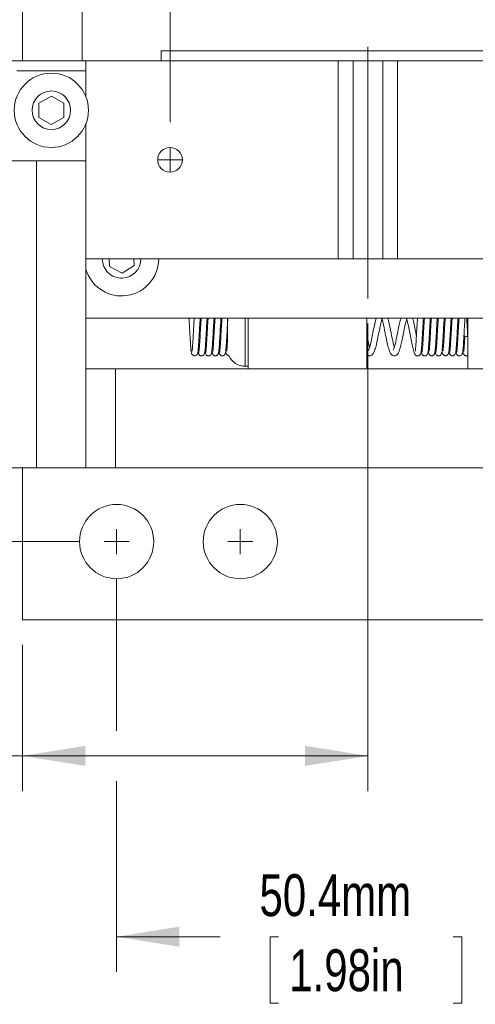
# Model space of a CAD drawing. Header units: millimetres. Extents: x 3 to 556, y 2 to 429.
# Tile 21 of 57: x 124 to 171, y 251 to 350. Entities that reach past the tile are written whole.
import ezdxf

# ---------------------------------------------------------------- set-up
doc = ezdxf.new("R2010")
doc.units = ezdxf.units.MM
doc.header["$LTSCALE"] = 2
doc.linetypes.add('CENTERX2', pattern=[20.32, 12.7, -2.54, 2.54, -2.54])
doc.styles.add('SLDTEXTSTYLE0', font='TXT', dxfattribs={"width": 0.75})
doc.dimstyles.new('SLDDIMSTYLE0', dxfattribs={"dimtxt": 4.233333, "dimasz": 6.35, "dimexe": 0, "dimexo": 0.0625, "dimgap": 1.058333, "dimtad": 0, "dimtih": 1, "dimtoh": 1, "dimdec": 1, "dimrnd": 1e-09, "dimzin": 4, "dimdsep": 46, "dimtxsty": 'SLDTEXTSTYLE0', "dimsah": 1, "dimcen": 0.09, "dimadec": 0, "dimazin": 1, "dimtfac": 1, "dimtdec": 1, "dimtofl": 0, "dimtmove": 0, "dimatfit": 3, "dimfxl": 1, "dimfrac": 2, "dimtolj": 1, "dimtzin": 12, "dimarcsym": 0})
doc.dimstyles.new('SLDDIMSTYLE2', dxfattribs={"dimtxt": 4.233333, "dimasz": 6.35, "dimexe": 0, "dimexo": 0.0625, "dimgap": 1.058333, "dimtad": 0, "dimtih": 1, "dimtoh": 1, "dimdec": 1, "dimrnd": 1e-09, "dimzin": 12, "dimdsep": 46, "dimtxsty": 'SLDTEXTSTYLE0', "dimsah": 1, "dimcen": 0.09, "dimadec": 0, "dimazin": 3, "dimtfac": 1, "dimtdec": 1, "dimtofl": 0, "dimtmove": 0, "dimatfit": 3, "dimfxl": 1, "dimfrac": 2, "dimtolj": 1, "dimtzin": 12, "dimarcsym": 0})
doc.dimstyles.new('SLDDIMSTYLE5', dxfattribs={"dimtxt": 4.233333, "dimasz": 6.35, "dimexe": 0, "dimexo": 0.0625, "dimgap": 1.058333, "dimtad": 0, "dimtih": 1, "dimtoh": 1, "dimdec": 1, "dimrnd": 1e-09, "dimzin": 4, "dimdsep": 46, "dimtxsty": 'SLDTEXTSTYLE0', "dimsah": 1, "dimcen": 0.09, "dimadec": 0, "dimazin": 1, "dimtfac": 1, "dimtdec": 1, "dimtmove": 0, "dimatfit": 0, "dimfxl": 1, "dimfrac": 2, "dimtolj": 1, "dimtzin": 12, "dimarcsym": 0})

# ---------------------------------------------------------------- blocks, each defined once
blk = doc.blocks.new('_D_4')
at = {"color": 7, "linetype": 'Continuous', "lineweight": 0}
for p, q in [((100.416, 383.073), (100.416, 416.089)), ((270.343, 383.073), (270.343, 416.089)), ((100.416, 412.533), (164.275, 412.533)), ((168.631, 412.533), (167.773, 412.533)), ((167.773, 412.533), (167.773, 405.807)), ((186.292, 412.533), (187.15, 412.533)), ((187.15, 412.533), (187.15, 405.807)), ((270.343, 412.533), (206.484, 412.533)), ((167.773, 405.807), (168.631, 405.807)), ((187.15, 405.807), (186.292, 405.807)), ((100.416, 375.573), (100.416, 377.993)), ((270.343, 348.523), (270.343, 377.993)), ((100.416, 313.423), (100.416, 370.493)), ((270.343, 328.523), (270.343, 343.443)), ((270.343, 313.523), (270.343, 323.443))]:
    blk.add_line(p, q, dxfattribs=at)
for points in [[(100.416, 412.533), (106.766, 411.517), (106.766, 413.549)], [(270.343, 412.533), (263.993, 413.549), (263.993, 411.517)]]:
    blk.add_solid(points, dxfattribs=at)
at = {"color": 7, "linetype": 'Continuous', "lineweight": 0, "char_height": 4.2333, "attachment_point": 1, "style": 'SLDTEXTSTYLE0'}
for s, insert in [('169.9mm', (165.134, 418.849)), ('NOM', (191.377, 418.849)), ('6.69in', (169.704, 411.264))]:
    blk.add_mtext(s, dxfattribs=dict(at, insert=insert))
blk = doc.blocks.new('_D_6')
at = {"color": 7, "linetype": 'Continuous', "lineweight": 0}
for p, q in [((134.292, 293.623), (134.292, 278.335)), ((184.692, 293.623), (184.692, 253.977)), ((134.292, 273.255), (134.292, 253.977)), ((134.292, 257.533), (144.749, 257.533)), ((150.662, 257.533), (149.803, 257.533)), ((149.803, 257.533), (149.803, 250.807)), ((168.322, 257.533), (169.18, 257.533)), ((169.18, 257.533), (169.18, 250.807)), ((184.692, 257.533), (174.234, 257.533)), ((149.803, 250.807), (150.662, 250.807)), ((169.18, 250.807), (168.322, 250.807))]:
    blk.add_line(p, q, dxfattribs=at)
for points in [[(134.292, 257.533), (140.642, 256.517), (140.642, 258.549)], [(184.692, 257.533), (178.342, 258.549), (178.342, 256.517)]]:
    blk.add_solid(points, dxfattribs=at)
at = {"color": 7, "linetype": 'Continuous', "lineweight": 0, "char_height": 4.2333, "attachment_point": 1, "style": 'SLDTEXTSTYLE0'}
for s, insert in [('50.4mm', (148.728, 263.849)), ('1.98in', (151.735, 256.264))]:
    blk.add_mtext(s, dxfattribs=dict(at, insert=insert))
blk = doc.blocks.new('_D_7')
at = {"color": 7, "linetype": 'Continuous', "lineweight": 0}
for p, q in [((130.482, 373.033), (56.912, 373.033)), ((60.468, 373.033), (60.468, 342.818)), ((51.637, 335.233), (50.779, 335.233)), ((50.779, 335.233), (50.779, 328.507)), ((69.298, 335.233), (70.156, 335.233)), ((70.156, 335.233), (70.156, 328.507)), ((50.779, 328.507), (51.637, 328.507)), ((70.156, 328.507), (69.298, 328.507)), ((60.468, 297.433), (60.468, 327.649)), ((130.482, 297.433), (56.912, 297.433))]:
    blk.add_line(p, q, dxfattribs=at)
for points in [[(60.468, 373.033), (59.452, 366.683), (61.484, 366.683)], [(60.468, 297.433), (61.484, 303.783), (59.452, 303.783)]]:
    blk.add_solid(points, dxfattribs=at)
at = {"color": 7, "linetype": 'Continuous', "lineweight": 0, "char_height": 4.2333, "attachment_point": 1, "style": 'SLDTEXTSTYLE0'}
for s, insert in [('75.6mm', (49.704, 341.549)), ('2.98in', (52.71, 333.964))]:
    blk.add_mtext(s, dxfattribs=dict(at, insert=insert))
blk = doc.blocks.new('_D_8')
at = {"color": 7, "linetype": 'Continuous', "lineweight": 0}
for p, q in [((139.692, 339.793), (139.692, 397.328)), ((179.692, 339.793), (179.692, 397.328)), ((139.692, 393.772), (126.992, 393.772)), ((150.862, 393.772), (150.003, 393.772)), ((150.003, 393.772), (150.003, 387.045)), ((168.522, 393.772), (169.38, 393.772)), ((169.38, 393.772), (169.38, 387.045)), ((179.692, 393.772), (192.392, 393.772)), ((150.003, 387.045), (150.862, 387.045)), ((169.38, 387.045), (168.522, 387.045))]:
    blk.add_line(p, q, dxfattribs=at)
for points in [[(139.692, 393.772), (133.342, 394.788), (133.342, 392.756)], [(179.692, 393.772), (186.042, 392.756), (186.042, 394.788)]]:
    blk.add_solid(points, dxfattribs=at)
at = {"color": 7, "linetype": 'Continuous', "lineweight": 0, "char_height": 4.2333, "attachment_point": 1, "style": 'SLDTEXTSTYLE0'}
for s, insert in [('40.0mm', (148.928, 400.087)), ('1.57in', (151.935, 392.502))]:
    blk.add_mtext(s, dxfattribs=dict(at, insert=insert))
blk = doc.blocks.new('_D_10')
at = {"color": 7, "linetype": 'Continuous', "lineweight": 0}
for p, q in [((122.252, 380.533), (31.34, 380.533)), ((34.896, 380.533), (34.896, 342.618)), ((26.066, 335.033), (25.207, 335.033)), ((25.207, 335.033), (25.207, 328.307)), ((43.726, 335.033), (44.585, 335.033)), ((44.585, 335.033), (44.585, 328.307)), ((25.207, 328.307), (26.066, 328.307)), ((44.585, 328.307), (43.726, 328.307)), ((34.896, 289.533), (34.896, 327.449)), ((122.252, 289.533), (31.34, 289.533))]:
    blk.add_line(p, q, dxfattribs=at)
for points in [[(34.896, 380.533), (33.88, 374.183), (35.912, 374.183)], [(34.896, 289.533), (35.912, 295.883), (33.88, 295.883)]]:
    blk.add_solid(points, dxfattribs=at)
at = {"color": 7, "linetype": 'Continuous', "lineweight": 0, "char_height": 4.2333, "attachment_point": 1, "style": 'SLDTEXTSTYLE0'}
for s, insert in [('91.0mm', (24.132, 341.349)), ('3.58in', (27.139, 333.764))]:
    blk.add_mtext(s, dxfattribs=dict(at, insert=insert))
blk = doc.blocks.new('_D_13')
at = {"color": 7, "linetype": 'Continuous', "lineweight": 0}
for p, q in [((159.692, 319.443), (159.692, 272.239)), ((124.792, 286.993), (124.792, 272.239)), ((79.808, 275.795), (78.949, 275.795)), ((78.949, 275.795), (78.949, 269.069)), ((97.468, 275.795), (98.327, 275.795)), ((98.327, 275.795), (98.327, 269.069)), ((124.792, 275.795), (116.096, 275.795)), ((159.692, 275.795), (124.792, 275.795)), ((78.949, 269.069), (79.808, 269.069)), ((98.327, 269.069), (97.468, 269.069))]:
    blk.add_line(p, q, dxfattribs=at)
for points in [[(124.792, 275.795), (131.142, 274.779), (131.142, 276.811)], [(159.692, 275.795), (153.342, 276.811), (153.342, 274.779)]]:
    blk.add_solid(points, dxfattribs=at)
at = {"color": 7, "linetype": 'Continuous', "lineweight": 0, "char_height": 4.2333, "attachment_point": 1, "style": 'SLDTEXTSTYLE0'}
for s, insert in [('34.9mm', (77.874, 282.111)), ('NOM', (100.989, 282.111)), ('1.37in', (80.881, 274.526))]:
    blk.add_mtext(s, dxfattribs=dict(at, insert=insert))
blk = doc.blocks.new('SW_CENTERMARKSYMBOL_3')
at = {"color": 0, "linetype": 'Continuous', "lineweight": 0}
for q in [(0, 1.27), (-1.27, 0), (0, -1.27), (1.27, 0)]:
    blk.add_line((0, 0), q, dxfattribs=at)
blk = doc.blocks.new('SW_CENTERMARKSYMBOL_4')
at = {"color": 0, "linetype": 'Continuous', "lineweight": 0}
for q in [(0, 1.27), (-1.27, 0), (0, -1.27), (1.27, 0)]:
    blk.add_line((0, 0), q, dxfattribs=at)
blk = doc.blocks.new('SW_CENTERMARKSYMBOL_9')
at = {"color": 0, "linetype": 'Continuous', "lineweight": 0}
for q in [(0, 1.27), (-1.27, 0), (0, -1.27), (1.27, 0)]:
    blk.add_line((0, 0), q, dxfattribs=at)

msp = doc.modelspace()

# ---------------------------------------------------------------- linework, layer by layer
at = {"color": 7, "linetype": 'Continuous', "lineweight": 0}
for p, q in [((124.7917968, 345.9833586), (124.7917968, 380.5333585)), ((130.791794, 345.9833586), (130.791794, 352.9833616)), ((138.7917953, 345.9833586), (138.7917953, 346.9833606)), ((138.7917953, 346.9833606), (222.791797, 346.9833606)), ((131.1918008, 345.9833586), (104.6917993, 345.9833586)), ((131.1918008, 345.9833586), (131.1918008, 344.9833603)), ((131.1918008, 345.9833586), (156.6917966, 345.9833586)), ((156.6917966, 345.9833586), (156.6917966, 325.983359)), ((158.1917959, 345.9833586), (156.6917966, 345.9833586)), ((158.1917959, 345.9833586), (158.1917959, 325.983359)), ((158.1917959, 345.9833586), (161.1917983, 345.9833586)), ((161.1917983, 325.983359), (161.1917983, 345.9833586)), ((162.6917976, 345.9833586), (161.1917983, 345.9833586)), ((162.6917976, 325.983359), (162.6917976, 345.9833586)), ((162.6917976, 345.9833586), (188.1917971, 345.9833586)), ((124.1917941, 344.9833603), (131.1918008, 344.9833603)), ((131.1918008, 344.9833603), (131.1918008, 342.3296534)), ((126.4421078, 341.7055854), (127.6924196, 342.4267345)), ((127.6924196, 342.4267345), (128.9421054, 341.7045125)), ((126.4414894, 340.2622067), (126.4421078, 341.7055854)), ((128.9421054, 341.7045125), (128.941487, 340.2611376)), ((127.6911753, 339.5399847), (126.4414894, 340.2622067)), ((128.941487, 340.2611376), (127.6911753, 339.5399847)), ((131.1918008, 339.6370695), (131.1918008, 335.883359)), ((104.6917993, 335.883359), (126.1917981, 335.883359)), ((126.1917981, 304.8833604), (126.1917981, 335.883359)), ((126.1917981, 335.883359), (131.1918008, 335.883359)), ((131.1918008, 335.883359), (131.1918008, 304.8833604)), ((131.1918008, 325.983359), (156.6917966, 325.983359)), ((133.5709128, 325.2134458), (133.5408422, 325.983359)), ((134.8481211, 324.5410831), (133.5709128, 325.2134458)), ((136.0690105, 325.311), (134.8481211, 324.5410831)), ((136.0427472, 325.983359), (136.0690105, 325.311)), ((156.6917966, 325.983359), (158.1917959, 325.983359)), ((158.1917959, 325.983359), (161.1917983, 325.983359)), ((161.1917983, 325.983359), (162.6917976, 325.983359)), ((162.6917976, 325.983359), (188.1917971, 325.983359)), ((131.1918008, 319.9833599), (188.1917971, 319.9833599)), ((141.6028845, 319.9833599), (141.6090685, 319.8782881)), ((145.491797, 317.5698356), (145.491797, 319.9833599)), ((147.5917953, 314.8833611), (147.5917953, 319.9833599)), ((159.5917973, 314.8833611), (159.5917973, 319.9833599)), ((169.7917986, 319.9833599), (169.7917986, 314.8833611)), ((143.2211059, 316.6950927), (143.2425114, 316.5287622)), ((165.0790828, 316.7102863), (165.1177625, 316.4811847)), ((167.9822351, 316.6803089), (167.9880056, 316.6794092)), ((168.5815821, 316.6954783), (168.6177622, 316.4811847)), ((134.1917994, 314.8833611), (131.1918008, 314.8833611)), ((134.1917994, 304.8833604), (134.1917994, 314.8833611)), ((185.1917985, 314.8833611), (134.1917994, 314.8833611)), ((147.2917977, 315.1333597), (147.5917953, 315.1333597)), ((119.0339359, 304.8833604), (126.1917981, 304.8833604)), ((124.7917968, 289.5333604), (124.7917968, 304.8833604)), ((131.1918008, 304.8833604), (126.1917981, 304.8833604)), ((134.1917994, 304.8833604), (131.1918008, 304.8833604)), ((185.1917985, 304.8833604), (134.1917994, 304.8833604)), ((214.7917971, 289.5333604), (124.7917968, 289.5333604))]:
    msp.add_line(p, q, dxfattribs=at)
at = {"color": 7, "linetype": 'CENTERX2', "lineweight": 0}
msp.add_line((159.6917972, 321.9833604), (159.6917972, 349.9833604), dxfattribs=at)
at = {"color": 8, "linetype": 'Continuous', "lineweight": 0}
msp.add_line((147.2917977, 319.9833599), (147.2917977, 315.1333597), dxfattribs=at)
at = {"color": 7, "linetype": 'Continuous', "lineweight": 0}
for centre, radius in [((127.6917972, 340.9833604), 3.75), ((127.6917972, 340.9833604), 1.95), ((139.6917972, 335.9833604), 1.25), ((134.2917972, 297.4333604), 3.75), ((146.7917972, 297.4333604), 3.75)]:
    msp.add_circle(centre, radius, dxfattribs=at)
at = {"color": 8, "linetype": 'Continuous', "lineweight": 0}
for start, end in [(180, 272.260941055), (272.260941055, 0)]:
    msp.add_arc((134.7917972, 325.9833604), 1.95, start, end, dxfattribs=at)
at = {"color": 7, "linetype": 'Continuous', "lineweight": 0}
for centre, radius, start, end in [((134.7917972, 325.9833604), 3.75, 272.260941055, 0), ((134.7917972, 325.9833604), 3.75, 196.260204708, 272.260941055), ((169.7171733, 318.7141155), 0.560307, 246.281912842, 277.65375641), ((147.2917972, 316.9333604), 1.8, 204.490414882, 270)]:
    msp.add_arc(centre, radius, start, end, dxfattribs=at)
for points, knots in [([(141.6015732, 319.9656853), (141.6125409, 319.8225119), (141.6337616, 319.5454941), (141.6644088, 319.0296389), (141.6929302, 318.5225373), (141.7192914, 318.048685), (141.7435618, 317.6371583), (141.7714444, 317.2066201), (141.801487, 316.8272347), (141.8310486, 316.5698886), (141.8605861, 316.4436457), (141.886946, 316.3670218), (141.9579071, 316.2728252), (142.0344968, 316.2182351), (142.1218831, 316.1891595), (142.2072949, 316.1866265), (142.2882792, 316.2116363), (142.373314, 316.2652626), (142.4278073, 316.3343159), (142.487886, 316.4651919), (142.5179587, 316.6406853), (142.5458345, 316.9100898), (142.5760208, 317.3064989), (142.6080375, 317.821763), (142.6432303, 318.4497078), (142.6808327, 319.1239717), (142.7132887, 319.6542595), (142.7328152, 319.8997038), (142.7394706, 319.9833599)], [0, 0, 0, 0, 0.0580693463, 0.1123549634, 0.1627284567, 0.2092000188, 0.2517370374, 0.2903815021, 0.3555236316, 0.4052384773, 0.43991925, 0.4608335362, 0.4719079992, 0.4857052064, 0.4938391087, 0.50300768, 0.5125404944, 0.5224911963, 0.5448633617, 0.5674432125, 0.6105405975, 0.6559529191, 0.7070499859, 0.7639290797, 0.8259388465, 0.8924552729, 0.9633449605, 1, 1, 1, 1]), ([(142.1399745, 319.9833599), (142.1321527, 319.8848886), (142.1158404, 319.6795297), (142.0917975, 319.2996584), (142.0679882, 318.8934599), (142.04521, 318.4863076), (142.0172734, 317.9827495), (141.9834803, 317.4297707), (141.9524609, 316.9626323), (141.919275, 316.703312), (141.9237843, 316.6780887), (141.9251743, 316.6703139)], [0, 0, 0, 0, 0.096358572, 0.2009528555, 0.3012712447, 0.3973393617, 0.4894110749, 0.6601862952, 0.811166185, 0.9417944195, 1, 1, 1, 1]), ([(142.8407761, 319.9833599), (142.8378459, 319.9543262), (142.8211785, 319.7891795), (142.7907423, 319.2887502), (142.749649, 318.5700857), (142.7087064, 317.8257247), (142.6677983, 317.1847708), (142.6271799, 316.7031395), (142.6000774, 316.584502), (142.5865549, 316.5253089)], [0, 0, 0, 0, 0.0345615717, 0.1965898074, 0.3582834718, 0.519473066, 0.6800418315, 0.8403596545, 1, 1, 1, 1]), ([(143.2013768, 316.5791151), (143.2096002, 316.6197499), (143.2316225, 316.7285707), (143.2672804, 317.1740053), (143.3085536, 317.8211232), (143.3495649, 318.5691581), (143.3904429, 319.282762), (143.4213411, 319.7833291), (143.4385197, 319.9485242), (143.4421423, 319.9833599)], [0, 0, 0, 0, 0.102301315, 0.2739648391, 0.4448584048, 0.6153951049, 0.7853989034, 0.9547458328, 1, 1, 1, 1]), ([(143.5398045, 319.9833599), (143.5333539, 319.9020516), (143.5189363, 319.7203214), (143.4957711, 319.3656289), (143.4690262, 318.9151995), (143.439251, 318.3779928), (143.4064865, 317.7961935), (143.3707869, 317.2229797), (143.3321029, 316.7594341), (143.2994408, 316.5473627), (143.2797988, 316.5408567), (143.2738933, 316.5389006)], [0, 0, 0, 0, 0.0706520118, 0.1579125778, 0.2572809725, 0.3687432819, 0.4921869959, 0.6273511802, 0.7739112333, 0.9320244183, 1, 1, 1, 1]), ([(143.8624817, 316.467986), (143.8669307, 316.4598294), (143.8835006, 316.429451), (143.911033, 316.5847702), (143.9443702, 316.8820302), (143.9748991, 317.2922644), (144.0027079, 317.7358426), (144.0278302, 318.1741702), (144.0504195, 318.5797589), (144.0753411, 319.0247229), (144.101902, 319.4648441), (144.1257194, 319.8153303), (144.1373079, 319.9458858), (144.1406342, 319.9833599)], [0, 0, 0, 0, 0.0469026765, 0.1746850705, 0.2928106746, 0.4015807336, 0.5011323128, 0.5914799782, 0.6725862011, 0.744681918, 0.8615683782, 0.9602651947, 1, 1, 1, 1]), ([(143.9218405, 316.7011258), (143.9287371, 316.6427834), (143.9425933, 316.5255667), (143.9943948, 316.3768833), (144.0443106, 316.2884146), (144.1281637, 316.2231541), (144.2096104, 316.1893218), (144.3045145, 316.1852086), (144.3987052, 316.2127509), (144.4813461, 316.2697945), (144.5540342, 316.3666157), (144.5785803, 316.4389396), (144.6063978, 316.5555915), (144.6251306, 316.709942), (144.6446811, 316.9101118), (144.6635225, 317.1434041), (144.6857939, 317.4641944), (144.7114038, 317.8826106), (144.7403419, 318.3978514), (144.7725206, 318.974154), (144.8064385, 319.5553317), (144.8296252, 319.8425814), (144.8409888, 319.9833599)], [0, 0, 0, 0, 0.0475561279, 0.0955458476, 0.1474964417, 0.1683700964, 0.1857065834, 0.2011881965, 0.2148625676, 0.2378918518, 0.2566028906, 0.2912719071, 0.339651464, 0.4033118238, 0.4453966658, 0.4974682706, 0.5593882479, 0.6309984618, 0.7122976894, 0.8032142, 0.9035571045, 1, 1, 1, 1]), ([(144.2402187, 319.9833599), (144.2373075, 319.9527886), (144.2242964, 319.816155), (144.202086, 319.4689195), (144.1744745, 319.0100292), (144.1494711, 318.5617257), (144.1269543, 318.1577178), (144.1021516, 317.7256147), (144.0753476, 317.304588), (144.0477969, 316.9423838), (144.0281939, 316.7489842), (144.0225939, 316.6705514), (144.0157113, 316.6379774), (144.021081, 316.6437821), (144.0215069, 316.6442425)], [0, 0, 0, 0, 0.035339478, 0.157944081, 0.2702308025, 0.3721903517, 0.4637545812, 0.5451645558, 0.6771534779, 0.7884663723, 0.8951090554, 0.9466810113, 0.9957709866, 1, 1, 1, 1]), ([(144.9408415, 319.9833599), (144.930513, 319.8572484), (144.9065007, 319.5640559), (144.8687589, 318.9110239), (144.8278616, 318.1703604), (144.7870934, 317.46536), (144.7464079, 316.9133303), (144.7080666, 316.5674956), (144.6831717, 316.5431886), (144.6717787, 316.5320647)], [0, 0, 0, 0, 0.1150540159, 0.2674852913, 0.4195710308, 0.5711534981, 0.7221245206, 0.8728316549, 1, 1, 1, 1]), ([(145.2663424, 316.4669038), (145.2787366, 316.4822809), (145.3050066, 316.5148732), (145.3449579, 316.882479), (145.3864198, 317.4520613), (145.4276276, 318.1674816), (145.4686913, 318.9103349), (145.5067458, 319.5642693), (145.531024, 319.8554115), (145.5416935, 319.9833599)], [0, 0, 0, 0, 0.1347055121, 0.2855140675, 0.4356292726, 0.5854142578, 0.7347121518, 0.883413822, 1, 1, 1, 1]), ([(159.5917973, 316.3139825), (159.6070675, 316.2957837), (159.6353391, 316.2620903), (159.6812098, 316.2357985), (159.7560972, 316.201026), (159.8730002, 316.1782703), (160.0241696, 316.2189633), (160.200654, 316.3577624), (160.3336311, 316.5967975), (160.4812103, 317.0456881), (160.6266686, 317.6841507), (160.773189, 318.4162401), (160.9207096, 319.1602845), (161.0381795, 319.6635253), (161.1122341, 319.9269064), (161.1325799, 319.9829259), (161.1327375, 319.9833599)], [0, 0, 0, 0, 0.0247750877, 0.0458688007, 0.0589155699, 0.0916003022, 0.138697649, 0.1876768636, 0.2979690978, 0.4200174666, 0.5492415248, 0.679274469, 0.8069422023, 0.934924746, 0.9994958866, 1, 1, 1, 1]), ([(160.5267483, 319.9833599), (160.5019399, 319.9028309), (160.4259278, 319.6560931), (160.3057718, 319.0822711), (160.1596136, 318.3471561), (160.039282, 317.7537795), (159.944908, 317.3470979), (159.8791079, 317.0962321), (159.818681, 316.9101065), (159.7715772, 316.7879406), (159.7376638, 316.7463535), (159.7502212, 316.7531081), (159.7505095, 316.7532631)], [0, 0, 0, 0, 0.0840700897, 0.2575876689, 0.4308435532, 0.6035549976, 0.6889029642, 0.7712358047, 0.8502684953, 0.9256984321, 0.9982942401, 1, 1, 1, 1]), ([(161.1127551, 319.9155708), (161.1134781, 319.9134509), (161.1370001, 319.8444858), (161.1914144, 319.6346671), (161.2737687, 319.2817337), (161.3595005, 318.8695024), (161.4677093, 318.3265339), (161.5971674, 317.6739983), (161.7245081, 317.1297211), (161.8289227, 316.783399), (161.9281164, 316.5280931), (162.0229172, 316.3545927), (162.2054072, 316.2034991), (162.4213936, 316.1629661), (162.614758, 316.2690768), (162.7487962, 316.4399346), (162.8413185, 316.6385406), (162.9475506, 316.9444793), (163.0578416, 317.3700156), (163.1881157, 317.9839155), (163.3252948, 318.6822465), (163.4468633, 319.2754639), (163.5451803, 319.6902413), (163.6056055, 319.905983), (163.6279473, 319.970799), (163.6322769, 319.9833599)], [0, 0, 0, 0, 0.0012136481, 0.0394820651, 0.0814494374, 0.1244701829, 0.1656163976, 0.2414201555, 0.3135009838, 0.350028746, 0.3863288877, 0.4425618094, 0.4672103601, 0.5001149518, 0.535078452, 0.5726579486, 0.6136834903, 0.6513304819, 0.7122282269, 0.7731080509, 0.8419842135, 0.9138982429, 0.9503137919, 0.9903711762, 1, 1, 1, 1]), ([(162.3621615, 317.0530521), (162.3510296, 317.0880272), (162.3162242, 317.1973814), (162.2509939, 317.4586195), (162.1704532, 317.8202027), (162.0878275, 318.2242596), (162.0025659, 318.653964), (161.9146636, 319.0929709), (161.8264481, 319.5027793), (161.7562486, 319.8039918), (161.7141466, 319.943263), (161.7020252, 319.9833599)], [0, 0, 0, 0, 0.05719998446, 0.17884308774, 0.29963282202, 0.42379118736, 0.55244131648, 0.68550299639, 0.82093010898, 0.94844490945, 1, 1, 1, 1]), ([(163.0256134, 319.9833599), (162.9927426, 319.8718027), (162.9116838, 319.5967051), (162.7914762, 319.0091428), (162.6561356, 318.3280272), (162.5468813, 317.7905612), (162.4673798, 317.4414651), (162.4088134, 317.2083302), (162.3450399, 316.99481), (162.2963713, 316.8288138), (162.2313923, 316.74359), (162.2548754, 316.7537388), (162.2558306, 316.7541516)], [0, 0, 0, 0, 0.1086948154, 0.2680391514, 0.4368122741, 0.5902383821, 0.6582183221, 0.7239042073, 0.8040785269, 0.8993673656, 0.995906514, 1, 1, 1, 1]), ([(163.609765, 319.9111992), (163.6394896, 319.8115307), (163.7083779, 319.5805444), (163.83001, 319.0188374), (163.9669002, 318.3376499), (164.1049799, 317.624367), (164.2083791, 317.0960935), (164.2865098, 316.7437509), (164.3648052, 316.4835661), (164.4483743, 316.3240089), (164.5264995, 316.2436377), (164.5690844, 316.2135688), (164.6312822, 316.1874384), (164.700956, 316.1741728), (164.7822488, 316.1826584), (164.8524406, 316.2119749), (164.9011223, 316.2450972), (164.947966, 316.2876224), (164.984031, 316.3351919), (165.0205399, 316.4059583), (165.0566786, 316.5278208), (165.0929863, 316.782574), (165.1272543, 317.1846428), (165.1589571, 317.6572297), (165.1857704, 318.1054857), (165.214402, 318.6134162), (165.244855, 319.1461719), (165.2748997, 319.6412338), (165.2947342, 319.8761302), (165.3037886, 319.9833599)], [0, 0, 0, 0, 0.0482321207, 0.111780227, 0.1790785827, 0.2508120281, 0.3239206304, 0.3623204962, 0.4049559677, 0.4516205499, 0.4696444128, 0.4815804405, 0.4887154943, 0.4971761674, 0.5074714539, 0.5167019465, 0.5235428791, 0.5283092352, 0.5404333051, 0.5590519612, 0.5878856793, 0.6375026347, 0.7074063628, 0.7486261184, 0.7937503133, 0.8427667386, 0.8956924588, 0.9523838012, 1, 1, 1, 1]), ([(164.5921464, 318.2062195), (164.5867703, 318.2333532), (164.5573173, 318.3820041), (164.4788035, 318.7791755), (164.3564465, 319.3639516), (164.2612024, 319.8141862), (164.2047021, 319.9740405), (164.2014081, 319.9833599)], [0, 0, 0, 0, 0.0432852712, 0.2371359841, 0.6055744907, 0.9770052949, 1, 1, 1, 1]), ([(164.7022287, 319.9833599), (164.6999596, 319.9581047), (164.6838248, 319.7785245), (164.6548267, 319.3189289), (164.6170461, 318.6553639), (164.58308, 318.03676), (164.5529603, 317.5271802), (164.5272509, 317.143165), (164.5041604, 316.8767878), (164.4897123, 316.7297345), (164.4780528, 316.6646852), (164.4844033, 316.667365), (164.4858564, 316.6679782)], [0, 0, 0, 0, 0.0283787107, 0.2017900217, 0.3598702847, 0.5023133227, 0.6294734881, 0.7413958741, 0.8380119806, 0.9190018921, 0.9814664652, 1, 1, 1, 1]), ([(165.4026057, 319.9833599), (165.398449, 319.9335374), (165.3867679, 319.7935263), (165.366665, 319.4980718), (165.3410018, 319.0805149), (165.3120643, 318.5648291), (165.2798496, 317.9854895), (165.2443932, 317.391474), (165.2056309, 316.8682586), (165.171286, 316.6049448), (165.1473236, 316.5151042), (165.1372413, 316.5270738), (165.1345561, 316.5302617)], [0, 0, 0, 0, 0.0453547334, 0.1274557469, 0.222369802, 0.3300957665, 0.4505390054, 0.5834460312, 0.7285466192, 0.8860146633, 0.9696427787, 1, 1, 1, 1]), ([(165.7272908, 316.4763288), (165.7356698, 316.4741399), (165.7559482, 316.4688424), (165.7870808, 316.6888708), (165.8200063, 317.0427555), (165.8502499, 317.4878852), (165.8778735, 317.9526712), (165.9028725, 318.3992615), (165.9253958, 318.8040517), (165.9501746, 319.2350205), (165.9764431, 319.6538599), (165.9947183, 319.8828589), (166.0027387, 319.9833599)], [0, 0, 0, 0, 0.0901520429, 0.2181825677, 0.3366465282, 0.445809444, 0.5457846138, 0.6365644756, 0.7180889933, 0.7905719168, 0.9080881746, 1, 1, 1, 1]), ([(165.7821233, 316.6811899), (165.7920795, 316.6062776), (165.8072681, 316.4919958), (165.8648161, 316.3517205), (165.9152245, 316.2792038), (165.9962079, 316.2207783), (166.0759078, 316.1897471), (166.1670453, 316.1863633), (166.2612148, 316.2139681), (166.3430593, 316.2704934), (166.4164243, 316.3679299), (166.4420653, 316.4437131), (166.4705092, 316.5643049), (166.4911716, 316.7398616), (166.5127762, 316.9743491), (166.5331285, 317.2408569), (166.556683, 317.5970722), (166.5833877, 318.0476347), (166.6131515, 318.5851514), (166.6458916, 319.1621161), (166.6766711, 319.67483), (166.6965078, 319.8950361), (166.7044642, 319.9833599)], [0, 0, 0, 0, 0.0714892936, 0.1090598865, 0.1472831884, 0.1643033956, 0.1803159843, 0.1958498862, 0.209666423, 0.2328902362, 0.2513808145, 0.2854128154, 0.3375006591, 0.4095924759, 0.4564223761, 0.5127289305, 0.5783788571, 0.6531641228, 0.7370752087, 0.8300273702, 0.9318246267, 1, 1, 1, 1]), ([(166.1022338, 319.9833599), (166.0936804, 319.8756206), (166.0758129, 319.6505602), (166.0496387, 319.2241634), (166.0245057, 318.7876258), (166.0019378, 318.3813468), (165.9769836, 317.9375714), (165.9505479, 317.4930796), (165.9211862, 317.0843677), (165.8998624, 316.8099374), (165.8760867, 316.6579448), (165.8809355, 316.6518451), (165.8820617, 316.6504283)], [0, 0, 0, 0, 0.1059425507, 0.2213070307, 0.3260074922, 0.4199998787, 0.5035505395, 0.6390097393, 0.7533875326, 0.8633876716, 0.968268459, 1, 1, 1, 1]), ([(166.8039518, 319.9833599), (166.7976267, 319.9146616), (166.7775928, 319.6970675), (166.7437923, 319.130616), (166.7027866, 318.3975529), (166.6619012, 317.6670931), (166.6210782, 317.0604941), (166.5805324, 316.6296814), (166.5534768, 316.5514365), (166.5399778, 316.512397)], [0, 0, 0, 0, 0.071871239, 0.2276438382, 0.3830913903, 0.5380520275, 0.6924144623, 0.8465332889, 1, 1, 1, 1]), ([(167.1374212, 316.4608632), (167.1512719, 316.5047346), (167.1789467, 316.5923933), (167.2202718, 317.0401952), (167.2616004, 317.660193), (167.3026898, 318.3964629), (167.3436464, 319.1274414), (167.3778009, 319.6941795), (167.398221, 319.9108302), (167.4050572, 319.9833599)], [0, 0, 0, 0, 0.1549916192, 0.3096866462, 0.4636898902, 0.6173741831, 0.7705800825, 0.9231954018, 1, 1, 1, 1]), ([(167.1828139, 316.6849916), (167.1844525, 316.6692455), (167.195825, 316.5599638), (167.2200327, 316.4554778), (167.2475008, 316.3669961), (167.2987867, 316.3006057), (167.3265256, 316.2715157), (167.3659476, 316.2392635), (167.4228767, 316.2070423), (167.4998289, 316.1850405), (167.5837611, 316.1887265), (167.6548713, 316.21377), (167.7232998, 316.255899), (167.7797459, 316.3146444), (167.8346102, 316.4095246), (167.8502908, 316.4824369), (167.8827381, 316.6537857), (167.9067711, 316.9033647), (167.9360497, 317.2694756), (167.9708927, 317.8256117), (168.010237, 318.5328461), (168.0463428, 319.1729805), (168.0775654, 319.6724789), (168.0953949, 319.8918044), (168.1028376, 319.9833599)], [0, 0, 0, 0, 0.0122429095, 0.0849686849, 0.1368340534, 0.1452978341, 0.1524361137, 0.1610776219, 0.1725011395, 0.1867310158, 0.2018873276, 0.2151671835, 0.2269140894, 0.2463940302, 0.2612571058, 0.3058720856, 0.3898759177, 0.4466583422, 0.508935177, 0.6271255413, 0.7371365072, 0.8394001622, 0.9329589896, 1, 1, 1, 1]), ([(167.5038482, 319.9833599), (167.4999884, 319.943567), (167.4824292, 319.7625378), (167.4534963, 319.2881004), (167.4160119, 318.6400976), (167.3807178, 317.9982771), (167.3477337, 317.4520079), (167.3191799, 317.0424149), (167.2965127, 316.799011), (167.2878445, 316.7109895), (167.2996175, 316.7074021), (167.3043887, 316.7059482)], [0, 0, 0, 0, 0.0460466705, 0.2094792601, 0.366572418, 0.5179048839, 0.6588269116, 0.7847538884, 0.8967887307, 0.9581715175, 1, 1, 1, 1]), ([(168.2025115, 319.9833599), (168.1903045, 319.8262675), (168.1643278, 319.49197), (168.1247119, 318.7922708), (168.0836615, 318.0471189), (168.0426708, 317.3649339), (168.0019769, 316.8216803), (167.974831, 316.6504985), (167.9612878, 316.565095)], [0, 0, 0, 0, 0.1514385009, 0.3222657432, 0.4925375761, 0.6621311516, 0.8314353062, 1, 1, 1, 1]), ([(168.5598264, 316.5273503), (168.573639, 316.6180769), (168.6012351, 316.7993385), (168.6424083, 317.3566085), (168.6835882, 318.0462084), (168.7244863, 318.7897173), (168.7643694, 319.4902821), (168.7906142, 319.823004), (168.803263, 319.9833599)], [0, 0, 0, 0, 0.16981633, 0.3392740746, 0.50794083, 0.676227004, 0.8439570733, 1, 1, 1, 1]), ([(168.9052838, 319.9833599), (168.8976292, 319.9042649), (168.8802722, 319.7249139), (168.8541639, 319.2985103), (168.820375, 318.7206262), (168.78806, 318.1295363), (168.7588311, 317.6318151), (168.734202, 317.2514816), (168.7079199, 316.9145684), (168.6799409, 316.6644842), (168.6553, 316.5231253), (168.6399528, 316.5360027), (168.6344813, 316.5405937)], [0, 0, 0, 0, 0.077033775, 0.1746770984, 0.2984025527, 0.4484678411, 0.5336749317, 0.6252621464, 0.7233149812, 0.8277682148, 0.938595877, 1, 1, 1, 1]), ([(169.2273575, 316.4708545), (169.2339214, 316.4675496), (169.2508237, 316.4590395), (169.2773011, 316.6159417), (169.3062694, 316.881888), (169.333268, 317.2318143), (169.3583733, 317.6220374), (169.3879048, 318.1270061), (169.4204394, 318.719356), (169.4535983, 319.2947425), (169.4808363, 319.7113403), (169.4958756, 319.8985712), (169.5026862, 319.9833599)], [0, 0, 0, 0, 0.0707427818, 0.1821668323, 0.286591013, 0.3841278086, 0.4748253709, 0.5588386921, 0.705965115, 0.8265989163, 0.9214742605, 1, 1, 1, 1]), ([(169.7711344, 318.2429136), (169.7693975, 318.2730749), (169.756669, 318.4941062), (169.7321389, 318.9410894), (169.6978691, 319.5250157), (169.6741155, 319.8324575), (169.6624565, 319.9833599)], [0, 0, 0, 0, 0.048647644, 0.3565049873, 0.6841518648, 1, 1, 1, 1]), ([(159.862149, 317.0505841), (159.8577203, 317.0643018), (159.8330384, 317.1407527), (159.7510957, 317.4554783), (159.6670556, 317.8329295), (159.6049198, 318.1439997), (159.5917973, 318.2096952)], [0, 0, 0, 0, 0.0588909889, 0.3282105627, 0.8581235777, 1, 1, 1, 1]), ([(169.4918084, 318.2014511), (169.4797218, 317.9900117), (169.457409, 317.5996807), (169.4281273, 317.154934), (169.405219, 316.8692667), (169.3898788, 316.7158821), (169.3797922, 316.6467783), (169.3796953, 316.638106), (169.3796585, 316.6348194)], [0, 0, 0, 0, 0.26700460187, 0.49290803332, 0.67869751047, 0.82553725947, 0.93388258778, 1, 1, 1, 1]), ([(145.5045747, 317.7751941), (145.4937229, 317.5989886), (145.4730752, 317.2637256), (145.4440017, 316.9027164), (145.426543, 316.714393), (145.4162453, 316.6634804), (145.4247851, 316.6693761), (145.4252857, 316.6697216)], [0, 0, 0, 0, 0.32216659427, 0.61298069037, 0.86941653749, 0.9923463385, 1, 1, 1, 1]), ([(142.5197679, 316.680972), (142.5303034, 316.6015437), (142.5487689, 316.4623309), (142.567322, 316.4709897), (142.5752896, 316.4747083)], [0, 0, 0, 0, 0.5705532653, 1, 1, 1, 1]), ([(142.5543609, 316.5062242), (142.5576146, 316.4783265), (142.5638471, 316.4248871), (142.6033176, 316.3375701), (142.6669266, 316.261124), (142.7465342, 316.2095034), (142.8402294, 316.1816422), (142.929985, 316.1849889), (143.0421519, 316.2354443), (143.1621687, 316.3672592), (143.1923447, 316.5210516), (143.2088944, 316.605397)], [0, 0, 0, 0, 0.064845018, 0.1242136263, 0.2250472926, 0.2998881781, 0.3523366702, 0.4387728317, 0.578430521, 0.7687958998, 1, 1, 1, 1]), ([(143.2202491, 316.6815178), (143.2345665, 316.5877629), (143.2595502, 316.4241614), (143.3399541, 316.2935887), (143.3995372, 316.2403911), (143.4346178, 316.2208452), (143.4481052, 316.2143344), (143.4734623, 316.2027942), (143.5185007, 316.1887893), (143.5894334, 316.1837543), (143.6727508, 316.2017756), (143.7634976, 316.2529104), (143.8323919, 316.33173), (143.873802, 316.4201117), (143.8798822, 316.4733633), (143.8830378, 316.5010014)], [0, 0, 0, 0, 0.2544704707, 0.4440490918, 0.5587944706, 0.5867852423, 0.590807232, 0.5986317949, 0.6398918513, 0.6850961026, 0.7365123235, 0.806074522, 0.8945392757, 0.9452648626, 1, 1, 1, 1]), ([(144.6199897, 316.6826465), (144.6211196, 316.6707655), (144.6360716, 316.5135485), (144.6510605, 316.4863853), (144.6649167, 316.4612749)], [0, 0, 0, 0, 0.0755709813, 1, 1, 1, 1]), ([(144.6387353, 316.5640146), (144.6507575, 316.4967713), (144.6721007, 316.3773922), (144.7615482, 316.2662637), (144.8357338, 316.2125291), (144.9297639, 316.182311), (145.0243352, 316.1827751), (145.1349277, 316.2270172), (145.2230758, 316.3152416), (145.2781227, 316.421633), (145.2870163, 316.4885538), (145.2916223, 316.5232115)], [0, 0, 0, 0, 0.2012700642, 0.3573205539, 0.4610430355, 0.5178088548, 0.5909688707, 0.6970330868, 0.834947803, 0.9145207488, 1, 1, 1, 1]), ([(145.3193533, 316.6950126), (145.3257519, 316.6409661), (145.3403418, 316.5177298), (145.3722198, 316.3981303), (145.433871, 316.3021286), (145.491484, 316.2483988), (145.5535198, 316.2119113), (145.6153394, 316.1886477), (145.65298, 316.191241), (145.6614244, 316.1918228)], [0, 0, 0, 0, 0.2617210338, 0.5967733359, 0.7472184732, 0.8207939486, 0.8965279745, 0.9767868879, 1, 1, 1, 1]), ([(165.0934922, 316.6069319), (165.106864, 316.5286965), (165.1304376, 316.3907728), (165.2196551, 316.2702775), (165.2925268, 316.2181166), (165.3491947, 316.1966843), (165.4049138, 316.1834134), (165.4835159, 316.1835236), (165.5950002, 316.2257263), (165.6820843, 316.3101143), (165.7359344, 316.4108049), (165.743959, 316.4734067), (165.7481152, 316.5058293)], [0, 0, 0, 0, 0.2349662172, 0.4142299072, 0.5288490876, 0.5616877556, 0.5855671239, 0.6515320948, 0.7433691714, 0.860556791, 0.9277797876, 1, 1, 1, 1]), ([(166.4833943, 316.6938503), (166.4885366, 316.6450865), (166.5061383, 316.478172), (166.5237776, 316.4711946), (166.5362636, 316.4662556)], [0, 0, 0, 0, 0.292148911, 1, 1, 1, 1]), ([(166.5108087, 316.5239342), (166.5215902, 316.4667787), (166.5409805, 316.3639851), (166.6273267, 316.262966), (166.7049282, 316.2100678), (166.7981028, 316.1813938), (166.8903085, 316.18333), (167.0009696, 316.2309185), (167.1197635, 316.3513317), (167.1481557, 316.4881126), (167.1636659, 316.5628337)], [0, 0, 0, 0, 0.1532835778, 0.275678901, 0.3624162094, 0.4177501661, 0.4997868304, 0.6265347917, 0.7959823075, 1, 1, 1, 1]), ([(167.8837496, 316.6887709), (167.8947567, 316.6023331), (167.9134537, 316.4555073), (167.9320852, 316.4467694), (167.9397481, 316.4431755)], [0, 0, 0, 0, 0.5887093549, 1, 1, 1, 1]), ([(167.919762, 316.5006363), (167.9222283, 316.476324), (167.9270011, 316.4292763), (167.960463, 316.3489419), (168.0180952, 316.2734249), (168.095861, 316.218634), (168.1644904, 316.1927542), (168.2134315, 316.1864405), (168.2430664, 316.1864488), (168.2705368, 316.1881241), (168.3553537, 316.2061912), (168.4524668, 316.2872031), (168.5491364, 316.4588164), (168.5706117, 316.6024506), (168.5821335, 316.6795117)], [0, 0, 0, 0, 0.0477804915, 0.092462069, 0.1723321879, 0.2385350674, 0.2899479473, 0.3266231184, 0.3356718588, 0.3528742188, 0.4145069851, 0.644692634, 0.8093741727, 1, 1, 1, 1]), ([(168.5934919, 316.6069319), (168.6068628, 316.5286964), (168.6304349, 316.3907721), (168.7196607, 316.2702785), (168.7925265, 316.2181164), (168.8491944, 316.1966843), (168.9049143, 316.1834132), (168.9835184, 316.183523), (169.0949997, 316.2257272), (169.1820841, 316.3101143), (169.235934, 316.4108049), (169.2439587, 316.4734067), (169.2481148, 316.5058293)], [0, 0, 0, 0, 0.2349662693, 0.4142308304, 0.528848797, 0.5616874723, 0.5855668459, 0.6515340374, 0.7433691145, 0.8605567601, 0.9277797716, 1, 1, 1, 1]), ([(169.2831437, 316.6854349), (169.2878192, 316.6447031), (169.3004828, 316.5343806), (169.3380679, 316.402207), (169.3991665, 316.2991684), (169.4693456, 316.2338745), (169.5590309, 316.1954261), (169.6373442, 316.1849276), (169.7067835, 316.1971122), (169.759514, 316.2158424), (169.7832205, 316.2347234), (169.7917986, 316.2415554)], [0, 0, 0, 0, 0.1668334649, 0.4518699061, 0.6026666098, 0.7397170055, 0.8022483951, 0.8636851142, 0.9203242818, 0.9711698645, 1, 1, 1, 1])]:
    msp.add_open_spline(points, degree=3, knots=knots, dxfattribs=at)

# ---------------------------------------------------------------- block references
for name, p in [('SW_CENTERMARKSYMBOL_4', (139.6917972, 335.9833604)), ('SW_CENTERMARKSYMBOL_3', (134.2917972, 297.4333604)), ('SW_CENTERMARKSYMBOL_9', (146.7917972, 297.4333604))]:
    msp.add_blockref(name, p, dxfattribs=at)

# ---------------------------------------------------------------- dimensions: what is measured, and where the dimension line sits
for base, p1, p2, picture, middle in [((270.3429266, 412.5333604), (100.4160378, 310.8833604), (270.3429266, 310.9833604), '_D_4', (185.3794822, 412.5333604)), ((159.6917972, 275.7953388), (124.7917972, 289.5333604), (159.6917972, 321.9833604), '_D_13', (96.5559998, 275.7953388))]:
    dim = msp.add_linear_dim(base=base, p1=p1, p2=p2, text='<> NOM', dimstyle='SLDDIMSTYLE2', dxfattribs=at)
    dim.commit()
    dim.dimension.update_dxf_attribs({"geometry": picture, "text_midpoint": middle, "dimtype": 160})
for base, p1, p2, dimstyle, picture, middle in [((179.6917972, 393.7716256), (139.6917972, 337.2533604), (179.6917972, 337.2533604), 'SLDDIMSTYLE5', '_D_8', (159.6917972, 393.7716256)), ((134.2917972, 257.5333604), (184.6917972, 296.1633604), (134.2917972, 296.1633604), 'SLDDIMSTYLE2', '_D_6', (159.4917972, 257.5333604))]:
    dim = msp.add_linear_dim(base=base, p1=p1, p2=p2, dimstyle=dimstyle, dxfattribs=at)
    dim.commit()
    dim.dimension.update_dxf_attribs({"geometry": picture, "text_midpoint": middle, "dimtype": 160})
for base, p1, p2, dimstyle, picture, middle in [((34.8961312, 289.5333604), (124.7917972, 380.5333604), (124.7917972, 289.5333604), 'SLDDIMSTYLE0', '_D_10', (34.8961312, 335.0333604)), ((60.4675198, 297.4333604), (133.0217972, 373.0333604), (133.0217972, 297.4333604), 'SLDDIMSTYLE2', '_D_7', (60.4675198, 335.2333604))]:
    dim = msp.add_linear_dim(base=base, p1=p1, p2=p2, angle=90, dimstyle=dimstyle, dxfattribs=at)
    dim.commit()
    dim.dimension.update_dxf_attribs({"geometry": picture, "text_midpoint": middle, "dimtype": 160})

doc.saveas('drawing.dxf')
